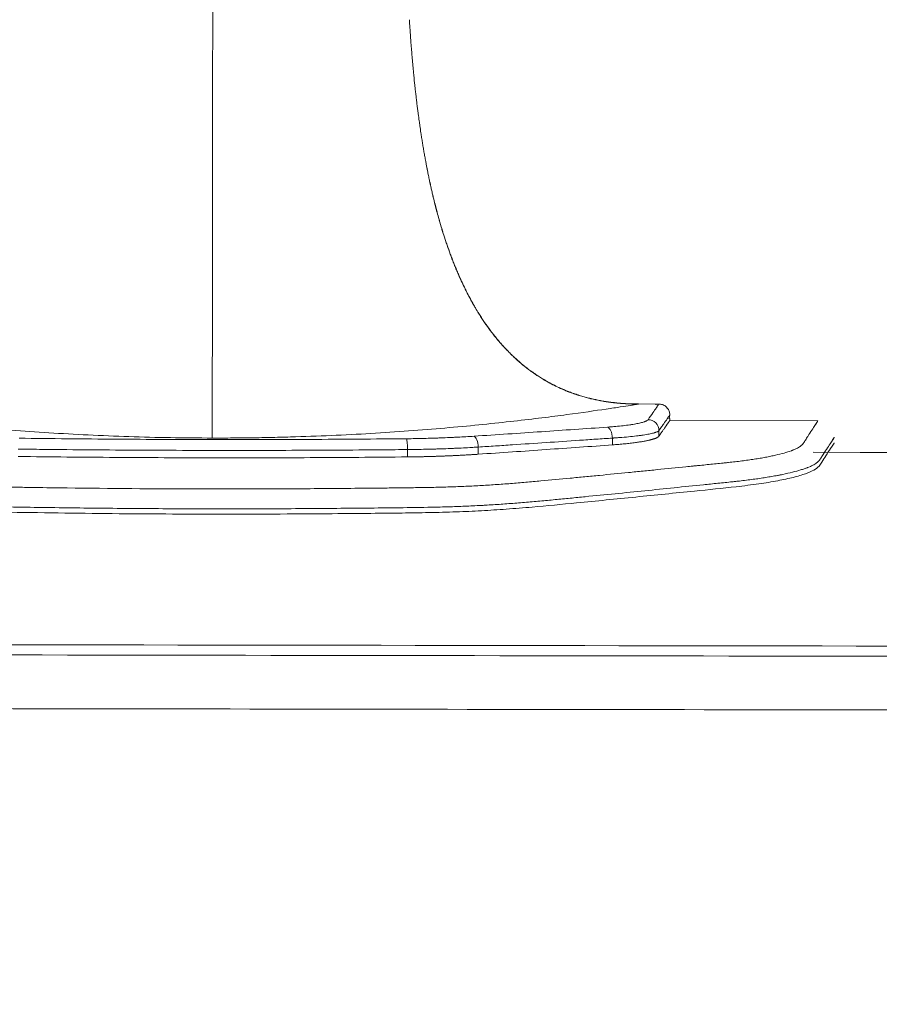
# Model space of a CAD drawing. Header units: millimetres. Extents: x 0 to 594, y 0 to 420.
# Tile 74 of 256: x 231.09 to 235, y 61.5 to 65.98. Entities that reach past the tile are written whole.
import ezdxf

# ---------------------------------------------------------------- set-up
doc = ezdxf.new("R2010")
doc.units = ezdxf.units.MM
doc.layers.add('1', color=7, linetype='Continuous', true_color=0xffffff)
doc.styles.add('Arial', font='txt')
doc.dimstyles.get("Standard").update_dxf_attribs({"dimtxt": 0.18, "dimasz": 0.18, "dimexe": 0.18, "dimexo": 0.0625, "dimgap": 0.09, "dimtad": 0, "dimtih": 1, "dimtoh": 1, "dimdec": 4, "dimzin": 0, "dimdsep": 46, "dimtxsty": 'Standard', "dimcen": 0.09, "dimadec": 0, "dimazin": 0, "dimtfac": 1, "dimtdec": 4, "dimtofl": 0, "dimtmove": 0, "dimatfit": 3, "dimfxl": 0, "dimtolj": 1, "dimtzin": 0, "dimarcsym": 0})

# ---------------------------------------------------------------- blocks, each defined once
blk = doc.blocks.new('_U9')
at = {"layer": '1', "color": 18, "lineweight": 18}
for p, q in [((99.1455, 154.7179), (72.65, 154.7179)), ((74.65, 154.7179), (74.65, 112.4208)), ((257.5135, 127.4368), (72.65, 127.4368))]:
    blk.add_line(p, q, dxfattribs=at)
at = {"layer": '1', "color": 18}
for points in [[(74.65, 154.7179), (75.5878, 151.2179), (73.7122, 151.2179)], [(74.65, 127.4368), (73.7122, 130.9368), (75.5878, 130.9368)]]:
    blk.add_solid(points, dxfattribs=at)
at = {"layer": '1', "color": 18, "linetype": 'Continuous', "lineweight": 13, "char_height": 3.5, "attachment_point": 7, "rotation": 90, "line_spacing_factor": 1.047437, "style": 'Arial'}
for s, insert in [('\\fArial|b0|i0;\\W1.0000;0.55', (77.6288, 101.9119)), ('\\fArial|b0|i0;\\W1.0000;FWD TIE DOWN', (77.6288, 61.914))]:
    blk.add_mtext(s, dxfattribs=dict(at, insert=insert))
blk = doc.blocks.new('_U13')
at = {"layer": '1', "color": 18, "lineweight": 18}
for p, q in [((128.4245, 177.2952), (61.3878, 177.2952)), ((63.3878, 177.2952), (63.3878, 113.3718)), ((257.5135, 127.4368), (61.3878, 127.4368))]:
    blk.add_line(p, q, dxfattribs=at)
at = {"layer": '1', "color": 18}
for points in [[(63.3878, 177.2952), (64.3256, 173.7952), (62.4499, 173.7952)], [(63.3878, 127.4368), (62.4499, 130.9368), (64.3256, 130.9368)]]:
    blk.add_solid(points, dxfattribs=at)
at = {"layer": '1', "color": 18, "linetype": 'Continuous', "lineweight": 13, "char_height": 3.5, "attachment_point": 7, "rotation": 90, "line_spacing_factor": 1.047437, "style": 'Arial'}
for s, insert in [('\\fArial|b0|i0;\\W1.0000;1.00', (66.3666, 102.8629)), ('\\fArial|b0|i0;\\W1.0000;BOW DEFLATED', (66.3666, 61.4994))]:
    blk.add_mtext(s, dxfattribs=dict(at, insert=insert))

msp = doc.modelspace()

# ---------------------------------------------------------------- linework, layer by layer
at = {"layer": '1', "color": 155, "linetype": 'Continuous', "lineweight": 18}
for p, q in [((233.9858, 64.2321), (233.9036, 64.2322)), ((234.0463, 64.1567), (234.0463, 64.1669)), ((234.7202, 64.1562), (234.0463, 64.157)), ((234.7208, 64.156), (234.7208, 64.1562)), ((234.7949, 64.055), (234.7954, 64.0557))]:
    msp.add_line(p, q, dxfattribs=at)
at = {"layer": '1', "color": 155, "linetype": 'Continuous', "lineweight": 13}
for p, q in [((233.9972, 64.111), (233.9971, 64.0855)), ((233.7857, 64.0771), (233.7856, 64.046)), ((232.852, 64.0247), (232.8519, 63.9912)), ((233.1746, 64.0361), (233.1745, 64.0035))]:
    msp.add_line(p, q, dxfattribs=at)
for centre, major_axis, ratio, start_param, end_param in [((233.9473, 64.1111), (-0.041, 0.0286), 0.991346, 3.753308, 5.315987), ((233.7623, 64.0772), (-0.0034, 0.0499), 0.467569, 4.678842, 6.134001), ((232.8486, 64.0248), (-0.0005, 0.05), 0.067697, 4.710833, 6.120889), ((233.155, 64.0361), (0.0033, -0.0499), 0.389515, 1.544136, 2.972286)]:
    msp.add_ellipse(centre, major_axis=major_axis, ratio=ratio, start_param=start_param, end_param=end_param, dxfattribs=at)
at = {"layer": '1', "color": 155, "linetype": 'Continuous', "lineweight": 18}
for points, knots in [([(231.9632, 64.0772), (231.9632, 64.0797), (231.9632, 64.0831), (231.9632, 64.0878), (231.9632, 64.0911), (231.9632, 64.095), (231.9632, 64.0988), (231.9632, 64.1013), (231.9632, 64.1039), (231.9632, 64.1081), (231.9632, 64.1132), (231.9632, 64.118), (231.9632, 64.1255), (231.9632, 64.1331), (231.9632, 64.1404), (231.9632, 64.1434), (231.9632, 64.1488), (231.9632, 64.1552), (231.9632, 64.161), (231.9632, 64.1644), (231.9632, 64.1696), (231.9632, 64.1777), (231.9632, 64.1862), (231.9632, 64.192), (231.9632, 64.196), (231.9632, 64.205), (231.9633, 64.2146), (231.9633, 64.2227), (231.9633, 64.2249), (231.9633, 64.2264), (231.9633, 64.2292), (231.9633, 64.2381), (231.9633, 64.2485), (231.9633, 64.2581), (231.9633, 64.2611), (231.9633, 64.2641), (231.9633, 64.2715), (231.9633, 64.2821), (231.9633, 64.292), (231.9633, 64.2972), (231.9633, 64.2988), (231.9633, 64.3004), (231.9633, 64.3057), (231.9634, 64.3319), (231.9634, 64.3614), (231.9634, 64.3908), (231.9634, 64.4026), (231.9634, 64.4146), (231.9634, 64.4268), (231.9635, 64.439), (231.9635, 64.4544), (231.9635, 64.4701), (231.9635, 64.4827), (231.9635, 64.4955), (231.9635, 64.5083), (231.9635, 64.5212), (231.9636, 64.5406), (231.9636, 64.5603), (231.9636, 64.5802), (231.9636, 64.5935), (231.9636, 64.6086), (231.9636, 64.622), (231.9636, 64.6305), (231.9637, 64.6389), (231.9637, 64.6524), (231.9637, 64.6678), (231.9637, 64.6814), (231.9637, 64.6985), (231.9637, 64.7148), (231.9637, 64.7286), (231.9638, 64.733), (231.9638, 64.7373), (231.9638, 64.7511), (231.9638, 64.7676), (231.9638, 64.785), (231.9638, 64.7989), (231.9638, 64.8164), (231.9639, 64.8339), (231.9639, 64.8479), (231.9639, 64.8619), (231.9639, 64.876), (231.9639, 64.8901), (231.9639, 64.9112), (231.964, 64.9324), (231.964, 64.9536), (231.964, 64.9677), (231.964, 64.9837), (231.964, 64.9978), (231.9641, 65.0067), (231.9641, 65.0156), (231.9641, 65.0298), (231.9641, 65.0449), (231.9641, 65.0555), (231.9641, 65.06), (231.9641, 65.0644), (231.9641, 65.0786), (231.9641, 65.094), (231.9642, 65.1073), (231.9642, 65.1109), (231.9642, 65.1133), (231.9642, 65.1178), (231.9642, 65.132), (231.9642, 65.1481), (231.9642, 65.1623), (231.9642, 65.1668), (231.9642, 65.1712), (231.9642, 65.1819), (231.9643, 65.1971), (231.9643, 65.2114), (231.9643, 65.2203), (231.9643, 65.2292), (231.9643, 65.2435), (231.9643, 65.2596), (231.9644, 65.2738), (231.9644, 65.2953), (231.9644, 65.3167), (231.9644, 65.3382), (231.9644, 65.3525), (231.9645, 65.3668), (231.9645, 65.3811), (231.9645, 65.3955), (231.9645, 65.4134), (231.9645, 65.4313), (231.9646, 65.4456), (231.9646, 65.4635), (231.9646, 65.4815), (231.9646, 65.4994), (231.9646, 65.5173), (231.9647, 65.5389), (231.9647, 65.564), (231.9647, 65.5856), (231.9647, 65.6071), (231.9648, 65.6287), (231.9648, 65.6503), (231.9648, 65.6792), (231.9649, 65.708), (231.9649, 65.7369), (231.9649, 65.7586), (231.9649, 65.7803), (231.965, 65.802), (231.965, 65.8238), (231.965, 65.8455), (231.9651, 65.8673), (231.9651, 65.8964), (231.9651, 65.9255), (231.9652, 65.9547), (231.9652, 65.9766), (231.9652, 65.9985), (231.9652, 66.0205), (231.9653, 66.0425), (231.9653, 66.0682), (231.9653, 66.0903), (231.9654, 66.1087), (231.9654, 66.1271), (231.9654, 66.1493), (231.9654, 66.1752), (231.9655, 66.1975), (231.9655, 66.2197), (231.9655, 66.2421), (231.9655, 66.2644), (231.9656, 66.2902), (231.9656, 66.3085), (231.9656, 66.3194)], [0, 0, 0, 0, 0.016744, 0.02093, 0.025115, 0.033487, 0.039766, 0.041859, 0.043952, 0.050231, 0.058603, 0.062789, 0.066975, 0.083718, 0.085811, 0.087904, 0.09209, 0.100462, 0.104648, 0.106741, 0.108834, 0.117206, 0.125577, 0.12767, 0.129763, 0.133949, 0.146507, 0.148862, 0.149646, 0.150693, 0.151739, 0.154879, 0.167436, 0.170576, 0.171622, 0.172669, 0.175808, 0.18418, 0.190459, 0.192029, 0.192552, 0.193075, 0.194645, 0.200924, 0.234411, 0.238597, 0.242783, 0.251155, 0.255341, 0.259527, 0.267898, 0.27627, 0.280456, 0.284642, 0.293014, 0.2972, 0.301386, 0.318129, 0.322315, 0.326501, 0.334873, 0.341152, 0.343245, 0.345338, 0.351617, 0.359988, 0.364174, 0.36836, 0.380918, 0.384057, 0.385104, 0.38615, 0.38929, 0.401848, 0.406033, 0.410219, 0.418591, 0.426963, 0.431149, 0.435335, 0.443707, 0.447893, 0.452079, 0.468822, 0.473008, 0.477194, 0.485566, 0.491845, 0.493938, 0.496031, 0.502309, 0.510681, 0.513821, 0.514867, 0.515914, 0.519053, 0.531611, 0.533965, 0.53475, 0.535797, 0.536843, 0.539983, 0.55254, 0.55568, 0.556726, 0.557773, 0.560912, 0.569284, 0.575563, 0.577656, 0.579749, 0.586028, 0.5944, 0.598585, 0.602771, 0.619515, 0.623701, 0.627887, 0.636259, 0.640445, 0.64463, 0.653002, 0.661374, 0.66556, 0.669746, 0.682304, 0.68649, 0.690676, 0.703233, 0.711605, 0.719977, 0.728349, 0.736721, 0.745092, 0.753464, 0.770208, 0.77858, 0.786952, 0.795323, 0.803695, 0.812067, 0.820439, 0.828811, 0.837182, 0.853926, 0.862298, 0.87067, 0.879042, 0.887413, 0.895785, 0.904157, 0.916715, 0.920901, 0.925087, 0.937644, 0.946016, 0.954388, 0.96276, 0.971132, 0.979503, 0.987875, 1, 1, 1, 1]), ([(232.8606, 65.9816), (232.8609, 65.9769), (232.8617, 65.9649), (232.8635, 65.9383), (232.8655, 65.9092), (232.8677, 65.88), (232.8694, 65.8582), (232.8712, 65.8363), (232.873, 65.8145), (232.8749, 65.7927), (232.8769, 65.7708), (232.8789, 65.749), (232.8817, 65.7199), (232.8847, 65.6909), (232.8878, 65.6618), (232.8903, 65.6401), (232.8928, 65.6183), (232.8954, 65.5965), (232.8982, 65.5748), (232.9014, 65.5495), (232.9044, 65.5278), (232.9069, 65.5097), (232.9095, 65.4916), (232.9122, 65.4736), (232.9149, 65.4555), (232.9171, 65.4411), (232.92, 65.4231), (232.923, 65.4051), (232.9254, 65.3907), (232.9279, 65.3763), (232.9304, 65.3619), (232.933, 65.3476), (232.937, 65.326), (232.9411, 65.3046), (232.9455, 65.2831), (232.9484, 65.2688), (232.9517, 65.2527), (232.9548, 65.2385), (232.9568, 65.2296), (232.9587, 65.2207), (232.9619, 65.2064), (232.9654, 65.1913), (232.968, 65.1807), (232.969, 65.1763), (232.9701, 65.1718), (232.9735, 65.1577), (232.9775, 65.1418), (232.9811, 65.1276), (232.9823, 65.1232), (232.9829, 65.1208), (232.9839, 65.1173), (232.9873, 65.1041), (232.9915, 65.0889), (232.9954, 65.0749), (232.9967, 65.0705), (232.9979, 65.0661), (233.0009, 65.0556), (233.0053, 65.0407), (233.0095, 65.0268), (233.0122, 65.0181), (233.0149, 65.0094), (233.0193, 64.9955), (233.0244, 64.9799), (233.029, 64.9661), (233.0361, 64.9454), (233.0434, 64.9249), (233.051, 64.9044), (233.0562, 64.8908), (233.0615, 64.8772), (233.0669, 64.8637), (233.0724, 64.8502), (233.0794, 64.8334), (233.0867, 64.8168), (233.0926, 64.8035), (233.1001, 64.7869), (233.1075, 64.7713), (233.1139, 64.7582), (233.1159, 64.7542), (233.118, 64.7501), (233.1245, 64.7371), (233.1324, 64.7218), (233.1411, 64.7058), (233.1481, 64.693), (233.1562, 64.6788), (233.1635, 64.6663), (233.1682, 64.6585), (233.1729, 64.6507), (233.1806, 64.6384), (233.1894, 64.6246), (233.1974, 64.6125), (233.2096, 64.5944), (233.2223, 64.5767), (233.2354, 64.5593), (233.2443, 64.5478), (233.2533, 64.5364), (233.2626, 64.5252), (233.2719, 64.5141), (233.2839, 64.5005), (233.2962, 64.4871), (233.3062, 64.4766), (233.3163, 64.4662), (233.3267, 64.456), (233.3372, 64.446), (233.3638, 64.4214), (233.3933, 64.3971), (233.4225, 64.3763), (233.4284, 64.3722), (233.4303, 64.3709), (233.4321, 64.3696), (233.4381, 64.3655), (233.4499, 64.3577), (233.4629, 64.3495), (233.4723, 64.3439), (233.4762, 64.3416), (233.4801, 64.3393), (233.4927, 64.3321), (233.5071, 64.3243), (233.52, 64.3177), (233.5241, 64.3157), (233.5263, 64.3146), (233.5296, 64.313), (233.5418, 64.3071), (233.5569, 64.3003), (233.572, 64.294), (233.5788, 64.2913), (233.5889, 64.2873), (233.6042, 64.2815), (233.6197, 64.2762), (233.63, 64.2729), (233.637, 64.2707), (233.6491, 64.267), (233.6631, 64.263), (233.6754, 64.2598), (233.6825, 64.258), (233.7002, 64.2537), (233.7198, 64.2496), (233.7413, 64.2457), (233.7556, 64.2433), (233.7718, 64.241), (233.7863, 64.2391), (233.7953, 64.2381), (233.8044, 64.2371), (233.8189, 64.2357), (233.8353, 64.2345), (233.8498, 64.2336), (233.8717, 64.2326), (233.8899, 64.2322), (233.9046, 64.2322)], [0, 0, 0, 0, 0.006242, 0.01589, 0.035187, 0.044835, 0.054483, 0.064131, 0.073779, 0.083427, 0.093075, 0.102723, 0.112372, 0.131668, 0.141316, 0.150964, 0.160612, 0.17026, 0.179909, 0.189557, 0.204029, 0.208853, 0.213677, 0.228149, 0.232973, 0.237797, 0.247446, 0.257094, 0.261918, 0.266742, 0.27639, 0.281214, 0.286038, 0.305334, 0.310158, 0.314982, 0.324631, 0.331867, 0.334279, 0.336691, 0.343927, 0.353575, 0.357193, 0.358399, 0.359605, 0.363223, 0.377695, 0.381313, 0.382519, 0.383725, 0.38463, 0.387343, 0.401816, 0.405434, 0.40664, 0.407846, 0.411464, 0.421112, 0.428348, 0.43076, 0.433172, 0.440408, 0.450056, 0.45488, 0.459704, 0.479001, 0.483825, 0.488649, 0.498297, 0.503121, 0.507945, 0.517593, 0.527241, 0.532065, 0.53689, 0.551362, 0.55498, 0.556186, 0.557392, 0.56101, 0.575482, 0.580306, 0.58513, 0.594778, 0.602014, 0.604426, 0.606839, 0.614075, 0.623723, 0.628547, 0.633371, 0.652667, 0.657491, 0.662315, 0.671963, 0.676787, 0.681612, 0.69126, 0.700908, 0.705732, 0.710556, 0.720204, 0.725028, 0.729852, 0.768445, 0.775681, 0.77749, 0.778093, 0.778696, 0.780505, 0.787741, 0.797389, 0.801007, 0.802213, 0.803419, 0.807037, 0.82151, 0.825128, 0.826334, 0.82754, 0.828444, 0.831158, 0.84563, 0.850454, 0.852866, 0.855278, 0.864926, 0.874574, 0.876986, 0.879398, 0.884222, 0.893871, 0.898695, 0.901107, 0.903519, 0.922815, 0.927639, 0.932463, 0.942111, 0.949347, 0.951759, 0.954171, 0.961407, 0.971056, 0.97588, 0.980704, 1, 1, 1, 1]), ([(232.9371, 65.3244), (232.9391, 65.314), (232.9418, 65.3), (232.9453, 65.2825), (232.9482, 65.2682), (232.9516, 65.2521), (232.9547, 65.2379), (232.9566, 65.229), (232.9586, 65.2201), (232.9618, 65.2058), (232.9653, 65.1907), (232.9678, 65.1801), (232.9689, 65.1757), (232.9699, 65.1712), (232.9734, 65.1571), (232.9774, 65.1411), (232.981, 65.127), (232.9822, 65.1226), (232.9828, 65.1202), (232.9837, 65.1167), (232.9872, 65.1035), (232.9913, 65.0883), (232.9953, 65.0743), (232.9965, 65.0699), (232.9978, 65.0655), (233.0008, 65.055), (233.0052, 65.0401), (233.0094, 65.0262), (233.0121, 65.0175), (233.0148, 65.0088), (233.0192, 64.9949), (233.0243, 64.9793), (233.0289, 64.9655), (233.036, 64.9448), (233.0433, 64.9243), (233.0509, 64.9038), (233.0561, 64.8902), (233.0614, 64.8766), (233.0668, 64.8631), (233.0723, 64.8496), (233.0793, 64.8328), (233.0865, 64.8162), (233.0925, 64.8029), (233.1, 64.7863), (233.1074, 64.7707), (233.1138, 64.7576), (233.1158, 64.7536), (233.1178, 64.7495), (233.1243, 64.7365), (233.1323, 64.7212), (233.1409, 64.7052), (233.148, 64.6924), (233.156, 64.6782), (233.1634, 64.6657), (233.1681, 64.6579), (233.1728, 64.6501), (233.1804, 64.6378), (233.1893, 64.624), (233.1973, 64.6119), (233.2095, 64.5938), (233.2222, 64.5761), (233.2353, 64.5587), (233.2441, 64.5472), (233.2532, 64.5358), (233.2624, 64.5246), (233.2718, 64.5135), (233.2838, 64.4999), (233.296, 64.4865), (233.3061, 64.476), (233.3162, 64.4656), (233.3265, 64.4554), (233.3371, 64.4454), (233.3637, 64.4208), (233.3932, 64.3965), (233.4223, 64.3757), (233.4283, 64.3715), (233.4302, 64.3703), (233.432, 64.369), (233.438, 64.3649), (233.4497, 64.3571), (233.4628, 64.3489), (233.4721, 64.3433), (233.4761, 64.341), (233.48, 64.3387), (233.4926, 64.3315), (233.5069, 64.3237), (233.5199, 64.3171), (233.5239, 64.3151), (233.5262, 64.314), (233.5294, 64.3124), (233.5417, 64.3065), (233.5568, 64.2997), (233.5719, 64.2934), (233.5786, 64.2907), (233.5888, 64.2867), (233.6041, 64.2809), (233.6195, 64.2756), (233.6299, 64.2723), (233.6368, 64.2701), (233.649, 64.2664), (233.663, 64.2624), (233.6753, 64.2592), (233.6824, 64.2574), (233.7, 64.2531), (233.7196, 64.249), (233.7411, 64.2451), (233.7555, 64.2427), (233.7717, 64.2404), (233.7862, 64.2385), (233.7952, 64.2375), (233.8043, 64.2365), (233.8188, 64.2351), (233.8351, 64.2339), (233.8497, 64.233), (233.8716, 64.232), (233.8898, 64.2316), (233.9044, 64.2316)], [0, 0, 0, 0, 0.019764, 0.026571, 0.033378, 0.046993, 0.057204, 0.060607, 0.064011, 0.074222, 0.087836, 0.092941, 0.094643, 0.096345, 0.10145, 0.121872, 0.126977, 0.128679, 0.130381, 0.131657, 0.135486, 0.155908, 0.161013, 0.162715, 0.164417, 0.169522, 0.183137, 0.193347, 0.196751, 0.200155, 0.210365, 0.22398, 0.230787, 0.237594, 0.264823, 0.27163, 0.278437, 0.292052, 0.298859, 0.305666, 0.319281, 0.332895, 0.339702, 0.346509, 0.366931, 0.372036, 0.373738, 0.37544, 0.380545, 0.400967, 0.407774, 0.414581, 0.428196, 0.438406, 0.44181, 0.445214, 0.455424, 0.469039, 0.475846, 0.482653, 0.509882, 0.516689, 0.523496, 0.537111, 0.543918, 0.550725, 0.56434, 0.577954, 0.584761, 0.591568, 0.605183, 0.61199, 0.618797, 0.673255, 0.683465, 0.686018, 0.686869, 0.68772, 0.690273, 0.700483, 0.714098, 0.719203, 0.720905, 0.722607, 0.727712, 0.748134, 0.753239, 0.754941, 0.756643, 0.757919, 0.761748, 0.78217, 0.788977, 0.792381, 0.795784, 0.809399, 0.823013, 0.826417, 0.82982, 0.836627, 0.850242, 0.857049, 0.860453, 0.863856, 0.891085, 0.897892, 0.904699, 0.918314, 0.928524, 0.931928, 0.935332, 0.945542, 0.959157, 0.965964, 0.972771, 1, 1, 1, 1]), ([(234.043, 64.1643), (234.0434, 64.1651), (234.0443, 64.1676), (234.0463, 64.1759), (234.0466, 64.1883), (234.0426, 64.2035), (234.0326, 64.2181), (234.0178, 64.2284), (234.002, 64.2325), (233.9897, 64.2321), (233.9838, 64.2303), (233.982, 64.2297)], [0, 0, 0, 0, 0.075595, 0.158606, 0.268192, 0.400319, 0.547242, 0.698563, 0.836982, 0.949781, 1, 1, 1, 1]), ([(229.6217, 63.9716), (229.6425, 63.9692), (229.6637, 63.967), (229.7064, 63.9625), (229.7279, 63.9603), (229.7602, 63.957), (229.771, 63.9559), (229.7926, 63.9537), (229.8034, 63.9526), (229.8358, 63.9493), (229.8574, 63.9471), (229.9007, 63.9426), (229.9224, 63.9404), (229.9659, 63.936), (230.0314, 63.9293), (230.0972, 63.9227), (230.1634, 63.9161), (230.1855, 63.9139), (230.2297, 63.9095), (230.2963, 63.9029), (230.3632, 63.8964), (230.4192, 63.891), (230.4304, 63.89), (230.4529, 63.8878), (230.4641, 63.8867), (230.4979, 63.8835), (230.5205, 63.8814), (230.5659, 63.8773), (230.5888, 63.8753), (230.6348, 63.8716), (230.658, 63.8698), (230.6931, 63.8673), (230.7048, 63.8665), (230.7285, 63.8649), (230.7403, 63.8642), (230.7761, 63.8622), (230.8001, 63.8609), (230.8483, 63.8588), (230.8725, 63.8579), (230.9211, 63.8563), (230.9455, 63.8556), (230.9762, 63.855), (230.9823, 63.8549), (230.9946, 63.8547), (231.013, 63.8544), (231.056, 63.8536), (231.0929, 63.853), (231.1666, 63.8519), (231.2158, 63.8511), (231.4617, 63.8479), (231.6585, 63.8462), (231.9047, 63.8455), (231.9539, 63.8454), (232.0524, 63.8453), (232.1017, 63.8454), (232.2002, 63.8456), (232.2494, 63.8458), (232.3479, 63.8462), (232.3971, 63.8465), (232.4956, 63.8473), (232.5448, 63.8477), (232.6432, 63.8485), (232.7047, 63.8492), (232.7662, 63.8498), (232.7908, 63.8501), (232.8031, 63.8502), (232.84, 63.8507), (232.8645, 63.8509), (232.9014, 63.8515), (232.9137, 63.8517), (232.9382, 63.8521), (232.9505, 63.8523), (232.9873, 63.8531), (233.0117, 63.8537), (233.0482, 63.8548), (233.0604, 63.8552), (233.0846, 63.8561), (233.0967, 63.8565), (233.1208, 63.8576), (233.1329, 63.8581), (233.1569, 63.8593), (233.1689, 63.86), (233.2047, 63.862), (233.2283, 63.8634), (233.2753, 63.8666), (233.2986, 63.8683), (233.3449, 63.8718), (233.3679, 63.8737), (233.4136, 63.8776), (233.4363, 63.8796), (233.504, 63.8858), (233.5487, 63.8901), (233.6044, 63.8955), (233.6155, 63.8966), (233.6377, 63.8987), (233.6488, 63.8998), (233.6821, 63.903), (233.7043, 63.9052), (233.7708, 63.9116), (233.815, 63.9159), (233.8699, 63.9213), (233.8809, 63.9224), (233.9028, 63.9246), (233.9137, 63.9257), (233.9465, 63.929), (233.9682, 63.9311), (234.0334, 63.9377), (234.0767, 63.9421), (234.1307, 63.9475), (234.1469, 63.9491), (234.1632, 63.9507), (234.174, 63.9518), (234.201, 63.9544), (234.2281, 63.9571), (234.2602, 63.9603), (234.2709, 63.9614), (234.2868, 63.963), (234.2921, 63.9636), (234.3027, 63.9647), (234.308, 63.9653), (234.3341, 63.9681), (234.3546, 63.9705), (234.3842, 63.9742), (234.3939, 63.9755), (234.4081, 63.9775), (234.4128, 63.9782), (234.4221, 63.9795), (234.4267, 63.9802), (234.4402, 63.9823), (234.449, 63.9837), (234.4662, 63.9867), (234.4746, 63.9882), (234.4909, 63.9912), (234.5066, 63.9943), (234.5212, 63.9975), (234.5422, 64.0023), (234.555, 64.0056), (234.5786, 64.0123), (234.5892, 64.0156), (234.5999, 64.0195), (234.601, 64.0199), (234.6033, 64.0208), (234.6067, 64.0221), (234.6099, 64.0233), (234.6161, 64.0259), (234.6199, 64.0276), (234.6268, 64.031), (234.63, 64.0327), (234.6357, 64.0361), (234.6383, 64.0377), (234.6453, 64.0427), (234.6489, 64.046), (234.6524, 64.0501), (234.6531, 64.0509), (234.6544, 64.0525), (234.6549, 64.0533), (234.6566, 64.0557), (234.6576, 64.0573), (234.659, 64.0596), (234.6595, 64.0604), (234.6604, 64.0619), (234.6618, 64.0642), (234.6632, 64.0665), (234.6679, 64.0739), (234.6716, 64.0795), (234.682, 64.0956), (234.6882, 64.105), (234.6989, 64.1216), (234.7035, 64.1287), (234.7091, 64.1375), (234.7108, 64.1402), (234.7125, 64.1427), (234.7126, 64.1429), (234.7127, 64.1431)], [0, 0, 0, 0, 0.011089, 0.011089, 0.022179, 0.022179, 0.027724, 0.027724, 0.033268, 0.033268, 0.044358, 0.044358, 0.055447, 0.055447, 0.066537, 0.088715, 0.088715, 0.099805, 0.099805, 0.110894, 0.133073, 0.133073, 0.138618, 0.138618, 0.144163, 0.144163, 0.155252, 0.155252, 0.166341, 0.166341, 0.177431, 0.177431, 0.182976, 0.182976, 0.18852, 0.18852, 0.19961, 0.19961, 0.210699, 0.210699, 0.221789, 0.221789, 0.224561, 0.224561, 0.227333, 0.232878, 0.243967, 0.243967, 0.266146, 0.266146, 0.354862, 0.354862, 0.37704, 0.37704, 0.399219, 0.399219, 0.421398, 0.421398, 0.443577, 0.443577, 0.465756, 0.465756, 0.487935, 0.493479, 0.493479, 0.499024, 0.499024, 0.510114, 0.510114, 0.515658, 0.515658, 0.521203, 0.521203, 0.532292, 0.532292, 0.537837, 0.537837, 0.543382, 0.543382, 0.548927, 0.548927, 0.554471, 0.554471, 0.565561, 0.565561, 0.57665, 0.57665, 0.58774, 0.58774, 0.598829, 0.598829, 0.621008, 0.621008, 0.626553, 0.626553, 0.632097, 0.632097, 0.643187, 0.643187, 0.665366, 0.665366, 0.67091, 0.67091, 0.676455, 0.676455, 0.687544, 0.687544, 0.709723, 0.709723, 0.715268, 0.71804, 0.71804, 0.720813, 0.731902, 0.731902, 0.737447, 0.737447, 0.740219, 0.740219, 0.742991, 0.742991, 0.754081, 0.754081, 0.759626, 0.759626, 0.762398, 0.762398, 0.76517, 0.76517, 0.770715, 0.770715, 0.77626, 0.77626, 0.781804, 0.787349, 0.787349, 0.798439, 0.798439, 0.809528, 0.809528, 0.810914, 0.810914, 0.8123, 0.815073, 0.815073, 0.820617, 0.820617, 0.826162, 0.826162, 0.831707, 0.831707, 0.842796, 0.842796, 0.845569, 0.845569, 0.848341, 0.848341, 0.853886, 0.853886, 0.856658, 0.856658, 0.85943, 0.864975, 0.864975, 0.887154, 0.887154, 0.931512, 0.931512, 0.975869, 0.975869, 0.998048, 0.998048, 1, 1, 1, 1]), ([(234.7958, 64.0811), (234.7958, 64.0811), (234.7958, 64.0811), (234.7957, 64.081), (234.7957, 64.0809), (234.7953, 64.0803), (234.7945, 64.0789), (234.7924, 64.0755), (234.7906, 64.0727), (234.7893, 64.0707), (234.7887, 64.0697), (234.785, 64.0639), (234.7774, 64.0521), (234.7665, 64.0353), (234.7571, 64.0209), (234.7537, 64.0157), (234.7466, 64.0048), (234.7429, 63.999), (234.738, 63.9914), (234.7366, 63.9891), (234.7351, 63.9868), (234.7342, 63.9852), (234.7337, 63.9844), (234.7322, 63.982), (234.7307, 63.9796), (234.7289, 63.9771), (234.7276, 63.9755), (234.7269, 63.9746), (234.7248, 63.9721), (234.7231, 63.9704), (234.7194, 63.9671), (234.7173, 63.9653), (234.7103, 63.9602), (234.7046, 63.9567), (234.6909, 63.9497), (234.6829, 63.9462), (234.6725, 63.9422), (234.6713, 63.9417), (234.6689, 63.9408), (234.6677, 63.9404), (234.664, 63.9391), (234.6615, 63.9382), (234.6537, 63.9355), (234.6482, 63.9338), (234.631, 63.9285), (234.6185, 63.9251), (234.5913, 63.9183), (234.5767, 63.9149), (234.557, 63.9108), (234.551, 63.9096), (234.5449, 63.9084), (234.5408, 63.9076), (234.5387, 63.9072), (234.5282, 63.9052), (234.5109, 63.9021), (234.4929, 63.8991), (234.4744, 63.8961), (234.465, 63.8947), (234.4361, 63.8905), (234.4159, 63.8879), (234.3849, 63.8841), (234.3743, 63.8829), (234.3584, 63.881), (234.353, 63.8804), (234.3423, 63.8792), (234.3369, 63.8786), (234.3098, 63.8757), (234.2879, 63.8735), (234.2548, 63.8701), (234.2437, 63.869), (234.2216, 63.8668), (234.2105, 63.8657), (234.1552, 63.8601), (234.1109, 63.8555), (234.0221, 63.8463), (233.9776, 63.8417), (233.888, 63.8326), (233.8429, 63.8281), (233.7524, 63.8192), (233.7069, 63.8147), (233.6387, 63.8079), (233.6159, 63.8056), (233.5702, 63.8011), (233.5245, 63.7967), (233.4783, 63.7923), (233.4434, 63.7892), (233.4318, 63.7882), (233.4084, 63.7861), (233.3967, 63.7851), (233.3614, 63.7822), (233.3377, 63.7803), (233.29, 63.7768), (233.266, 63.7751), (233.2298, 63.7728), (233.2116, 63.7717), (233.1933, 63.7707), (233.181, 63.77), (233.1749, 63.7697), (233.1442, 63.7681), (233.1196, 63.7669), (233.0701, 63.765), (233.0452, 63.7642), (233.0078, 63.7632), (232.9953, 63.7629), (232.9702, 63.7623), (232.9577, 63.7621), (232.8949, 63.7609), (232.8447, 63.7603), (232.7441, 63.7592), (232.6938, 63.7586), (232.5429, 63.7572), (232.4423, 63.7563), (232.2913, 63.7555), (232.2409, 63.7553), (232.1402, 63.755), (232.0898, 63.7549), (231.9388, 63.7548), (231.7374, 63.7554), (231.5362, 63.757), (231.3853, 63.7585), (231.335, 63.7591), (231.2344, 63.7605), (231.1841, 63.7612), (231.0836, 63.7628), (231.0334, 63.7636), (230.9769, 63.7646), (230.9706, 63.7648), (230.9581, 63.765), (230.9393, 63.7654), (230.9205, 63.7659), (230.8832, 63.767), (230.8584, 63.7679), (230.8089, 63.77), (230.7843, 63.7711), (230.7537, 63.7728), (230.7476, 63.7731), (230.7354, 63.7738), (230.7293, 63.7742), (230.711, 63.7753), (230.6989, 63.7761), (230.6386, 63.7802), (230.5913, 63.784), (230.5329, 63.7892), (230.5213, 63.7903), (230.498, 63.7924), (230.4633, 63.7957), (230.4287, 63.799), (230.3599, 63.8058), (230.3141, 63.8103), (230.223, 63.8194), (230.1776, 63.824), (230.0872, 63.8332), (229.9971, 63.8424), (229.9079, 63.8517), (229.819, 63.861), (229.7748, 63.8656), (229.7086, 63.8725), (229.6865, 63.8748), (229.6427, 63.8795), (229.6209, 63.8818), (229.594, 63.8848), (229.5886, 63.8854), (229.5779, 63.8867), (229.5726, 63.8873), (229.5568, 63.8892), (229.5463, 63.8904), (229.5154, 63.8943), (229.4954, 63.897), (229.4568, 63.9027), (229.4384, 63.9056), (229.4163, 63.9095), (229.4098, 63.9107), (229.4033, 63.9119), (229.3991, 63.9127), (229.3969, 63.9131), (229.3864, 63.9151), (229.3783, 63.9167), (229.3547, 63.9216), (229.3401, 63.925), (229.3127, 63.9318), (229.3001, 63.9353), (229.2827, 63.9405), (229.2772, 63.9423), (229.2693, 63.9449), (229.2668, 63.9458), (229.2618, 63.9476), (229.2594, 63.9485), (229.2477, 63.9529), (229.2396, 63.9565), (229.2295, 63.9617), (229.2264, 63.9635), (229.2209, 63.9669), (229.2159, 63.9704), (229.211, 63.9747), (229.208, 63.9776), (229.2066, 63.9791), (229.206, 63.9798), (229.2057, 63.9802), (229.2055, 63.9804), (229.2054, 63.9805), (229.2054, 63.9805), (229.2054, 63.9805), (229.2054, 63.9806)], [0, 0, 0, 0, 0.000747, 0.000747, 0.010086, 0.010086, 0.028764, 0.047441, 0.05678, 0.05678, 0.066119, 0.066119, 0.103474, 0.140829, 0.140829, 0.159507, 0.159507, 0.178185, 0.178185, 0.182854, 0.185189, 0.185189, 0.187523, 0.187523, 0.192193, 0.194527, 0.194527, 0.196862, 0.196862, 0.201532, 0.201532, 0.206201, 0.206201, 0.21554, 0.21554, 0.224879, 0.224879, 0.226046, 0.226046, 0.227213, 0.227213, 0.229548, 0.229548, 0.234217, 0.234217, 0.243556, 0.243556, 0.252895, 0.252895, 0.25523, 0.256397, 0.256397, 0.257564, 0.257564, 0.262234, 0.266903, 0.266903, 0.271573, 0.271573, 0.280911, 0.280911, 0.285581, 0.285581, 0.287916, 0.287916, 0.29025, 0.29025, 0.299589, 0.299589, 0.304258, 0.304258, 0.308928, 0.308928, 0.327606, 0.327606, 0.346283, 0.346283, 0.364961, 0.364961, 0.383638, 0.383638, 0.392977, 0.392977, 0.402316, 0.411655, 0.411655, 0.416324, 0.416324, 0.420994, 0.420994, 0.430332, 0.430332, 0.439671, 0.439671, 0.444341, 0.446675, 0.446675, 0.44901, 0.44901, 0.458349, 0.458349, 0.467688, 0.467688, 0.472357, 0.472357, 0.477027, 0.477027, 0.495704, 0.495704, 0.514382, 0.514382, 0.551737, 0.551737, 0.570415, 0.570415, 0.589092, 0.589092, 0.626448, 0.663803, 0.663803, 0.68248, 0.68248, 0.701158, 0.701158, 0.719836, 0.719836, 0.72217, 0.72217, 0.724505, 0.729174, 0.729174, 0.738513, 0.738513, 0.747852, 0.747852, 0.750187, 0.750187, 0.752521, 0.752521, 0.757191, 0.757191, 0.775869, 0.775869, 0.780538, 0.780538, 0.785207, 0.794546, 0.794546, 0.813224, 0.813224, 0.831901, 0.831901, 0.850579, 0.869257, 0.869257, 0.887934, 0.887934, 0.897273, 0.897273, 0.906612, 0.906612, 0.908947, 0.908947, 0.911281, 0.911281, 0.915951, 0.915951, 0.92529, 0.92529, 0.934628, 0.934628, 0.936963, 0.93813, 0.93813, 0.939298, 0.939298, 0.943967, 0.943967, 0.953306, 0.953306, 0.962645, 0.962645, 0.967314, 0.967314, 0.969649, 0.969649, 0.971984, 0.971984, 0.981322, 0.981322, 0.985992, 0.985992, 0.990661, 0.995331, 0.997665, 0.998833, 0.999416, 0.999708, 0.999854, 0.999927, 0.999927, 1, 1, 1, 1]), ([(234.7957, 64.0561), (234.7957, 64.0558), (234.7875, 64.0422), (234.7601, 64.0016), (234.7428, 63.9724), (234.7306, 63.9552), (234.7262, 63.949)], [0, 0, 0, 0, 0.498427, 0.749185, 0.909718, 1, 1, 1, 1]), ([(234.7956, 64.0805), (234.7956, 64.0805), (234.7956, 64.0805), (234.7956, 64.0804), (234.7956, 64.0803), (234.7952, 64.0797), (234.7944, 64.0783), (234.7922, 64.0749), (234.7905, 64.0721), (234.7892, 64.0701), (234.7885, 64.0691), (234.7849, 64.0633), (234.7773, 64.0515), (234.7664, 64.0347), (234.7592, 64.0237), (234.7583, 64.0223), (234.7574, 64.0209)], [0, 0, 0, 0, 0.004605, 0.004605, 0.06856, 0.06856, 0.19647, 0.32438, 0.388335, 0.388335, 0.45229, 0.45229, 0.708109, 0.963929, 0.963929, 1, 1, 1, 1]), ([(233.1745, 64.0035), (233.2265, 64.0069), (233.2782, 64.0105), (233.3811, 64.0175), (233.4323, 64.0211), (233.5851, 64.0318), (233.6859, 64.0389), (233.7856, 64.046)], [0, 0, 0, 0, 0.25, 0.25, 0.5, 0.5, 1, 1, 1, 1]), ([(252.6918, 63.9829), (251.2335, 63.9854), (245.2363, 63.9956), (239.2391, 64.0043), (234.7001, 64.0122)], [0, 0, 0, 0, 0.243161, 1, 1, 1, 1]), ([(231.0797, 63.9933), (231.2272, 63.9915), (231.3748, 63.99), (231.6703, 63.988), (231.8181, 63.9874), (232.1138, 63.987), (232.2615, 63.9873), (232.5569, 63.9886), (232.7044, 63.9897), (232.8519, 63.9912)], [0, 0, 0, 0, 0.25, 0.25, 0.5, 0.5, 0.75, 0.75, 1, 1, 1, 1]), ([(250.1878, 63.1074), (243.5971, 63.1172), (237.0063, 63.1271), (223.8249, 63.147), (217.2341, 63.1559), (207.3483, 63.2111), (204.0531, 63.2366), (197.463, 63.3095), (194.1681, 63.3571), (184.2838, 63.5413), (177.6958, 63.7185), (171.1092, 63.9488)], [0, 0, 0, 0, 0.25, 0.25, 0.5, 0.5, 0.625, 0.625, 0.75, 0.75, 1, 1, 1, 1]), ([(234.7262, 63.949), (234.7197, 63.9433), (234.7072, 63.9321), (234.6672, 63.9148), (234.6119, 63.8982), (234.54, 63.8825), (234.4525, 63.8679), (234.3841, 63.8598), (234.3491, 63.8556)], [0, 0, 0, 0, 0.174386, 0.340413, 0.50188, 0.662908, 0.827653, 1, 1, 1, 1]), ([(250.1878, 63.0611), (247.7162, 63.0648), (242.7732, 63.0721), (235.3586, 63.0834), (227.944, 63.0943), (220.9413, 63.1061), (214.3506, 63.1263), (208.1718, 63.1585), (201.9932, 63.2096), (197.2859, 63.2672), (194.0497, 63.3168), (192.2846, 63.3463), (190.5195, 63.3784), (188.7544, 63.4131), (186.9893, 63.4505), (185.2244, 63.4903), (183.4596, 63.5328), (181.6948, 63.5779), (179.9301, 63.6255), (178.1655, 63.6757), (176.4009, 63.7285), (174.6364, 63.7839), (172.8719, 63.8417), (171.6957, 63.8823), (171.1076, 63.9027)], [0, 0, 0, 0, 0.09375, 0.1875, 0.28125, 0.375, 0.453125, 0.53125, 0.609375, 0.6875, 0.709821, 0.732142, 0.754464, 0.776787, 0.799109, 0.82143, 0.843751, 0.866072, 0.888393, 0.910714, 0.933035, 0.955356, 0.977678, 1, 1, 1, 1]), ([(252.2514, 62.8143), (248.9631, 62.8191), (245.6749, 62.8238), (240.4681, 62.8314), (238.5496, 62.8342), (234.7127, 62.8398), (232.7942, 62.8427), (230.3961, 62.8462), (229.9165, 62.8469), (228.9573, 62.8483), (227.5184, 62.8504), (226.0795, 62.8526), (223.2018, 62.8575), (221.2834, 62.8613), (217.4464, 62.8715), (215.5279, 62.8779), (211.691, 62.8946), (209.7726, 62.9051), (205.9358, 62.9315), (204.0174, 62.9475), (201.1399, 62.9768), (200.1807, 62.9875), (198.2624, 63.0108), (197.3032, 63.0234), (195.385, 63.0507), (194.4258, 63.0655), (192.9872, 63.0893), (192.5076, 63.0975), (191.5485, 63.1145), (191.069, 63.1233), (188.6713, 63.1687), (186.7533, 63.2096), (182.9175, 63.3002), (180.9997, 63.35), (177.1644, 63.4582), (175.2468, 63.5166), (172.3707, 63.6106), (171.412, 63.643), (169.4947, 63.7098), (168.5361, 63.7442), (167.148, 63.7955), (166.7186, 63.8116), (166.2891, 63.8279)], [0, 0, 0, 0, 0.114741, 0.114741, 0.181684, 0.181684, 0.248628, 0.248628, 0.265364, 0.265364, 0.282099, 0.315571, 0.315571, 0.382514, 0.382514, 0.449458, 0.449458, 0.516401, 0.516401, 0.583344, 0.583344, 0.616816, 0.616816, 0.650288, 0.650288, 0.68376, 0.68376, 0.700495, 0.700495, 0.717231, 0.717231, 0.784175, 0.784175, 0.851118, 0.851118, 0.918061, 0.918061, 0.951533, 0.951533, 0.985005, 0.985005, 1, 1, 1, 1]), ([(166.2891, 63.8279), (166.7186, 63.8116), (167.148, 63.7955), (168.5361, 63.7442), (169.4947, 63.7098), (171.412, 63.643), (172.3707, 63.6106), (175.2468, 63.5166), (177.1644, 63.4582), (180.9997, 63.35), (182.9175, 63.3002), (186.7533, 63.2096), (188.6713, 63.1687), (191.069, 63.1233), (191.5485, 63.1145), (192.5076, 63.0975), (192.9872, 63.0893), (194.4258, 63.0655), (195.385, 63.0507), (197.3032, 63.0234), (198.2624, 63.0108), (200.1807, 62.9875), (201.1399, 62.9768), (204.0174, 62.9475), (205.9358, 62.9315), (209.7726, 62.9051), (211.691, 62.8946), (215.5279, 62.8779), (217.4464, 62.8715), (221.2834, 62.8613), (223.2018, 62.8575), (226.0795, 62.8526), (227.5184, 62.8504), (228.9573, 62.8483), (229.9165, 62.8469), (230.3961, 62.8462), (232.7942, 62.8427), (234.7127, 62.8398), (238.5496, 62.8342), (240.4681, 62.8314), (245.6749, 62.8238), (248.9631, 62.8191), (252.2514, 62.8143)], [0, 0, 0, 0, 0.014995, 0.014995, 0.048467, 0.048467, 0.081939, 0.081939, 0.148882, 0.148882, 0.215825, 0.215825, 0.282769, 0.282769, 0.299505, 0.299505, 0.31624, 0.31624, 0.349712, 0.349712, 0.383184, 0.383184, 0.416656, 0.416656, 0.483599, 0.483599, 0.550542, 0.550542, 0.617486, 0.617486, 0.684429, 0.684429, 0.717901, 0.734636, 0.734636, 0.751372, 0.751372, 0.818316, 0.818316, 0.885259, 0.885259, 1, 1, 1, 1]), ([(234.3491, 63.8556), (234.2861, 63.8489), (234.1361, 63.833), (233.8921, 63.809), (233.6469, 63.7839), (233.4876, 63.7692), (233.42, 63.7629)], [0, 0, 0, 0, 0.209861, 0.500148, 0.787994, 1, 1, 1, 1]), ([(232.9492, 63.7378), (232.9089, 63.7372), (232.8139, 63.7356), (232.65, 63.734), (232.3626, 63.7315), (231.967, 63.7301), (231.4748, 63.7327), (231.1473, 63.7378), (230.9823, 63.7404)], [0, 0, 0, 0, 0.061686, 0.145059, 0.250137, 0.500014, 0.747963, 1, 1, 1, 1]), ([(233.42, 63.7629), (233.3807, 63.7597), (233.3049, 63.7534), (233.1896, 63.746), (233.0718, 63.7406), (232.9912, 63.7388), (232.9492, 63.7378)], [0, 0, 0, 0, 0.259298, 0.500599, 0.739616, 1, 1, 1, 1])]:
    msp.add_open_spline(points, degree=3, knots=knots, dxfattribs=at)
at = {"layer": '1', "color": 155, "linetype": 'Continuous', "lineweight": 13}
for points, knots in [([(231.9632, 64.0772), (231.8996, 64.0776), (231.7723, 64.0783), (231.5831, 64.0833), (231.3978, 64.0908), (231.1583, 64.1042), (230.877, 64.1264), (230.5812, 64.1575), (230.3379, 64.1885), (230.1581, 64.2149), (230.0458, 64.2325), (230.0212, 64.2368), (230.0211, 64.2369), (230.0211, 64.2369)], [0, 0, 0, 0, 0.062494, 0.125105, 0.187825, 0.250214, 0.375172, 0.500128, 0.625303, 0.750066, 0.875178, 0.999996, 1, 1, 1, 1]), ([(233.9046, 64.2322), (233.9028, 64.2318), (233.8993, 64.2312), (233.8704, 64.2264), (233.8242, 64.2192), (233.7382, 64.2062), (233.5883, 64.1845), (233.3854, 64.1592), (233.1974, 64.1389), (233.0439, 64.1243), (232.8804, 64.1108), (232.7081, 64.099), (232.5286, 64.0894), (232.3741, 64.0835), (232.2485, 64.0801), (232.1537, 64.0784), (232.0586, 64.0773), (231.995, 64.0773), (231.9632, 64.0772)], [0, 0, 0, 0, 0.062713, 0.12489, 0.18714, 0.250069, 0.374761, 0.499848, 0.562231, 0.624876, 0.687642, 0.749905, 0.812264, 0.874935, 0.906288, 0.937531, 0.968742, 1, 1, 1, 1]), ([(233.9474, 64.1608), (233.9637, 64.1843), (233.976, 64.2021), (233.9852, 64.2154), (233.9862, 64.2168), (233.988, 64.2194), (233.9905, 64.2231), (233.9924, 64.2259), (233.9954, 64.2304), (233.9965, 64.232), (233.9964, 64.2321), (233.9964, 64.2321)], [0, 0, 0, 0, 0.496262, 0.496262, 0.558295, 0.558295, 0.620328, 0.744393, 0.744393, 0.992524, 1, 1, 1, 1]), ([(233.7623, 64.1268), (233.7689, 64.1272), (233.7753, 64.1277), (233.7848, 64.1285), (233.788, 64.1287), (233.7942, 64.1293), (233.7972, 64.1295), (233.8123, 64.1309), (233.8237, 64.1321), (233.8452, 64.1346), (233.8554, 64.1359), (233.8673, 64.1377), (233.8697, 64.138), (233.8731, 64.1386), (233.8743, 64.1388), (233.8765, 64.1391), (233.8821, 64.14), (233.8873, 64.141), (233.8994, 64.1432), (233.9066, 64.1447), (233.9194, 64.1479), (233.925, 64.1495), (233.9309, 64.1515), (233.9321, 64.1519), (233.9342, 64.1527), (233.9373, 64.1539), (233.9398, 64.1551), (233.9442, 64.1576), (233.9463, 64.1592), (233.9474, 64.1608)], [0, 0, 0, 0, 0.0625, 0.0625, 0.09375, 0.09375, 0.125, 0.125, 0.25, 0.25, 0.375, 0.375, 0.40625, 0.40625, 0.421875, 0.421875, 0.4375, 0.5, 0.5, 0.625, 0.625, 0.75, 0.75, 0.78125, 0.78125, 0.8125, 0.875, 0.875, 1, 1, 1, 1]), ([(234.0463, 64.182), (234.0462, 64.1817), (234.0452, 64.1802), (234.0423, 64.1759), (234.0404, 64.1731), (234.0379, 64.1694), (234.0361, 64.1668), (234.0351, 64.1654), (234.03, 64.158), (234.0249, 64.1507), (234.0156, 64.1374), (234.0106, 64.1303), (234.0041, 64.1209), (234.0007, 64.1161), (233.999, 64.1136), (233.9982, 64.1125), (233.9977, 64.1117), (233.9974, 64.1114), (233.9972, 64.111)], [0, 0, 0, 0, 0.236228, 0.236228, 0.363524, 0.427171, 0.427171, 0.490819, 0.490819, 0.745409, 0.745409, 0.872705, 0.936352, 0.968176, 0.984088, 0.992044, 0.992044, 1, 1, 1, 1]), ([(234.7122, 64.1419), (234.7137, 64.1443), (234.715, 64.1463), (234.7183, 64.1515), (234.7197, 64.1538), (234.7205, 64.1551), (234.7206, 64.1553), (234.7207, 64.1555)], [0, 0, 0, 0, 0.286124, 0.286124, 0.859518, 0.859518, 1, 1, 1, 1]), ([(234.7127, 64.1431), (234.7141, 64.1452), (234.7152, 64.1471), (234.7184, 64.1521), (234.7199, 64.1544), (234.7206, 64.1557), (234.7207, 64.1559), (234.7208, 64.156)], [0, 0, 0, 0, 0.268078, 0.268078, 0.855967, 0.855967, 1, 1, 1, 1]), ([(233.1551, 64.0855), (233.2584, 64.0923), (233.3606, 64.0992), (233.5125, 64.1095), (233.5628, 64.113), (233.663, 64.1199), (233.7128, 64.1233), (233.7623, 64.1268)], [0, 0, 0, 0, 0.5, 0.5, 0.75, 0.75, 1, 1, 1, 1]), ([(233.9972, 64.111), (233.9972, 64.111), (233.9971, 64.111), (233.9971, 64.1109), (233.997, 64.1108), (233.9969, 64.1107), (233.9966, 64.1103), (233.9958, 64.1096), (233.994, 64.1082), (233.9905, 64.1062), (233.9866, 64.1046), (233.9833, 64.1034), (233.9821, 64.103), (233.9796, 64.1021), (233.9783, 64.1017), (233.9715, 64.0997), (233.9651, 64.0981), (233.9504, 64.095), (233.9422, 64.0935), (233.9285, 64.0912), (233.9236, 64.0905), (233.9173, 64.0896), (233.9161, 64.0894), (233.9135, 64.0891), (233.9122, 64.0889), (233.9082, 64.0883), (233.9055, 64.088), (233.8919, 64.0862), (233.8803, 64.0849), (233.8557, 64.0824), (233.8427, 64.0812), (233.8255, 64.0799), (233.822, 64.0796), (233.8149, 64.0791), (233.8114, 64.0788), (233.8041, 64.0783), (233.7987, 64.0779), (233.7922, 64.0775), (233.7889, 64.0773), (233.7873, 64.0772), (233.7866, 64.0772), (233.7861, 64.0772), (233.7859, 64.0771), (233.7857, 64.0771)], [0, 0, 0, 0, 0.001953, 0.001953, 0.003906, 0.007813, 0.015625, 0.03125, 0.0625, 0.125, 0.1875, 0.1875, 0.21875, 0.21875, 0.25, 0.25, 0.375, 0.375, 0.5, 0.5, 0.5625, 0.5625, 0.578125, 0.578125, 0.59375, 0.59375, 0.625, 0.625, 0.75, 0.75, 0.875, 0.875, 0.90625, 0.90625, 0.9375, 0.9375, 0.96875, 0.984375, 0.992188, 0.996094, 0.998047, 0.998047, 1, 1, 1, 1]), ([(231.0832, 64.0763), (231.2301, 64.0745), (231.3771, 64.0731), (231.5978, 64.0716), (231.6713, 64.0712), (231.8185, 64.0706), (231.8922, 64.0704), (232.1131, 64.0701), (232.2603, 64.0703), (232.5547, 64.0716), (232.7017, 64.0727), (232.8486, 64.0741)], [0, 0, 0, 0, 0.25, 0.25, 0.375, 0.375, 0.5, 0.5, 0.75, 0.75, 1, 1, 1, 1]), ([(232.8486, 64.0741), (232.875, 64.0744), (232.9012, 64.0748), (232.9403, 64.0758), (232.9533, 64.0761), (232.9727, 64.0767), (232.9792, 64.0769), (232.9921, 64.0773), (232.9985, 64.0776), (233.0178, 64.0783), (233.0305, 64.0788), (233.0496, 64.0797), (233.0559, 64.08), (233.0685, 64.0806), (233.0748, 64.0809), (233.1061, 64.0825), (233.1308, 64.0839), (233.1551, 64.0855)], [0, 0, 0, 0, 0.25, 0.25, 0.375, 0.375, 0.4375, 0.4375, 0.5, 0.5, 0.625, 0.625, 0.6875, 0.6875, 0.75, 0.75, 1, 1, 1, 1]), ([(233.7857, 64.0771), (233.7608, 64.0754), (233.7358, 64.0737), (233.6856, 64.0703), (233.6605, 64.0686), (233.5849, 64.0634), (233.5342, 64.06), (233.4323, 64.0531), (233.3811, 64.0497), (233.3039, 64.0445), (233.2781, 64.0428), (233.2264, 64.0394), (233.2005, 64.0377), (233.1746, 64.0361)], [0, 0, 0, 0, 0.125, 0.125, 0.25, 0.25, 0.5, 0.5, 0.75, 0.75, 0.875, 0.875, 1, 1, 1, 1]), ([(232.852, 64.0247), (232.8335, 64.0246), (232.8151, 64.0244), (232.7782, 64.0241), (232.7229, 64.0236), (232.5937, 64.0226), (232.483, 64.0219), (232.2614, 64.021), (232.1136, 64.0207), (231.8918, 64.021), (231.8179, 64.0212), (231.6702, 64.0218), (231.5225, 64.0226), (231.3379, 64.0241), (231.2088, 64.0254), (231.1535, 64.026), (231.1166, 64.0265), (231.0982, 64.0267), (231.0798, 64.0269)], [0, 0, 0, 0, 0.03125, 0.03125, 0.0625, 0.125, 0.25, 0.25, 0.5, 0.5, 0.625, 0.625, 0.75, 0.875, 0.9375, 0.96875, 0.96875, 1, 1, 1, 1]), ([(233.1746, 64.0361), (233.173, 64.036), (233.1714, 64.0359), (233.1682, 64.0357), (233.1633, 64.0354), (233.1521, 64.0347), (233.1294, 64.0334), (233.1098, 64.0324), (233.09, 64.0314), (233.0834, 64.0311), (233.0701, 64.0305), (233.0501, 64.0297), (233.03, 64.0289), (233.0097, 64.0282), (233.0029, 64.0279), (232.9893, 64.0275), (232.9689, 64.0269), (232.9348, 64.026), (232.9073, 64.0255), (232.8866, 64.0252), (232.8762, 64.025), (232.8641, 64.0249), (232.8589, 64.0248), (232.8554, 64.0248), (232.8537, 64.0248), (232.852, 64.0247)], [0, 0, 0, 0, 0.015625, 0.015625, 0.03125, 0.0625, 0.125, 0.25, 0.25, 0.3125, 0.3125, 0.375, 0.5, 0.5, 0.5625, 0.5625, 0.625, 0.75, 0.875, 0.875, 0.9375, 0.96875, 0.984375, 0.984375, 1, 1, 1, 1])]:
    msp.add_open_spline(points, degree=3, knots=knots, dxfattribs=at)
at = {"layer": '1', "color": 155, "linetype": 'Continuous', "lineweight": 18}
for points in [[(233.9971, 64.0855), (234.0169, 64.114), (234.0318, 64.1355), (234.0417, 64.1498), (234.0465, 64.157), (234.0463, 64.157)], [(233.7856, 64.046), (233.857, 64.0511), (233.9185, 64.0585), (233.9648, 64.0675), (233.9911, 64.0767), (233.9971, 64.0855)], [(232.8519, 63.9912), (232.9185, 63.9919), (232.9846, 63.9935), (233.0497, 63.996), (233.1132, 63.9993), (233.1745, 64.0035)]]:
    msp.add_open_spline(points, degree=5, dxfattribs=at)

# ---------------------------------------------------------------- dimensions: what is measured, and where the dimension line sits
at = {"layer": '1', "color": 18, "linetype": 'Continuous', "lineweight": 13}
for base, p1, p2, text, picture, middle in [((63.3878, 177.2952), (257.5135, 127.4368), (128.4245, 177.2952), '\\fArial|b0|i0;\\C18;{\\H1.00x;\\fArial|b0|i0;BOW DEFLATED\\fArial|b0|i0;}\\C18; <> ', '_U13', (63.3878, 86.6069)), ((74.65, 127.4368), (103.1455, 154.7179), (257.5135, 127.4368), '\\fArial|b0|i0;\\C18;{\\H1.00x;\\fArial|b0|i0;FWD TIE DOWN\\fArial|b0|i0;}\\C18; <> ', '_U9', (74.65, 86.3387))]:
    dim = msp.add_linear_dim(base=base, p1=p1, p2=p2, angle=90, text=text, dimstyle='Standard', override={"dimtxt": 3.5, "dimasz": 3.5, "dimexe": 2, "dimexo": 0, "dimgap": 1.5, "dimtih": 0, "dimtoh": 0, "dimdec": 2, "dimlfac": 0.02, "dimdsep": 46, "dimlunit": 2, "dimtxsty": 'Arial', "dimsah": 1, "dimse1": 0, "dimse2": 0, "dimsd1": 0, "dimsd2": 0, "dimclrd": 18, "dimclre": 18, "dimclrt": 18, "dimtol": 0, "dimtm": -0.1, "dimtfac": 1, "dimtdec": 2, "dimtofl": 1, "dimtmove": 0, "dimlwd": 18, "dimlwe": 18}, dxfattribs=at)
    dim.commit()
    dim.dimension.update_dxf_attribs({"geometry": picture, "text_midpoint": middle, "dimtype": 160})

doc.saveas('drawing.dxf')
